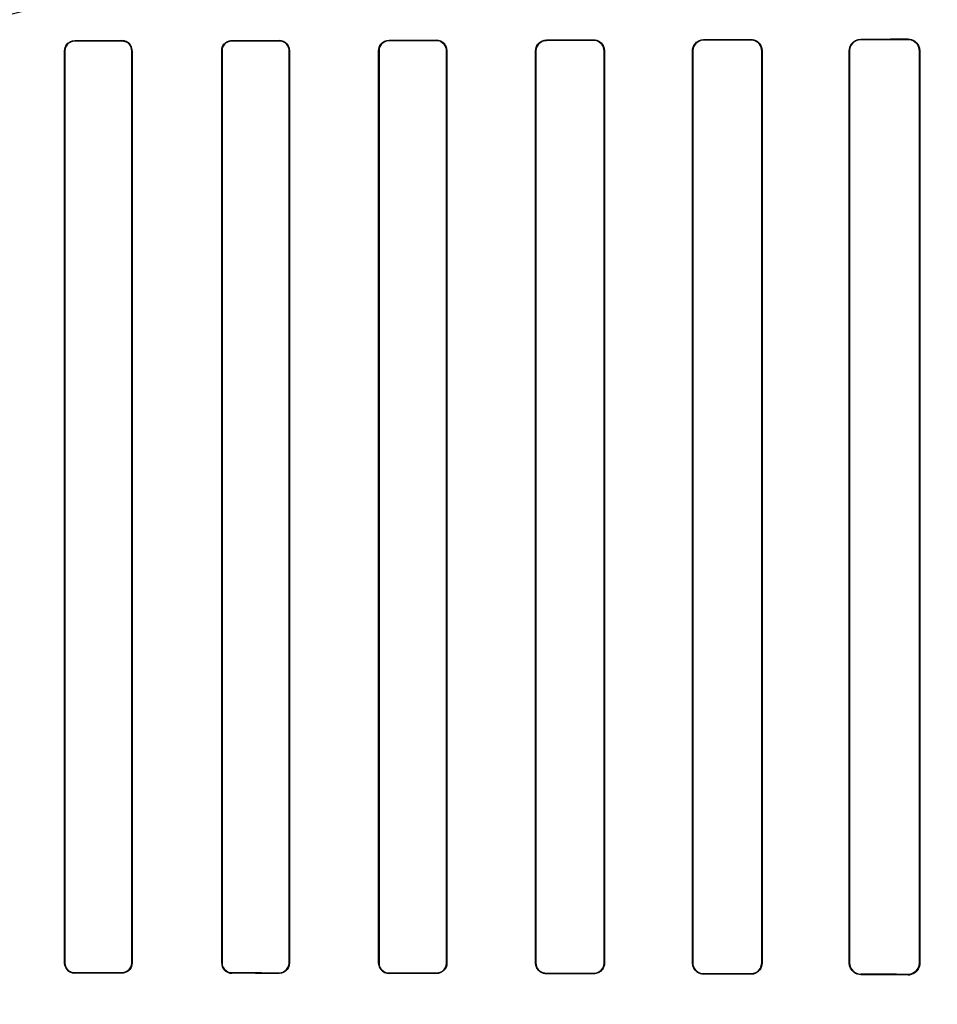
# Model space of a CAD drawing. Header units: millimetres. Extents: x 0 to 297, y 0 to 210.
# Tile 159 of 256: x 56.386 to 56.62, y 158.893 to 159.143. Entities that reach past the tile are written whole.
import ezdxf

# ---------------------------------------------------------------- set-up
doc = ezdxf.new("R2010")
doc.units = ezdxf.units.MM
doc.header["$LTSCALE"] = 16.335
doc.layers.get('0').update_dxf_attribs({"linetype": 'CONTINUOUS'})
for name, color, linetype in [('AXES_REF', 7, 'CONTINUOUS'), ('INTFCLR_1', 7, 'CONTINUOUS'), ('INTFCLR_72935', 7, 'CONTINUOUS')]:
    doc.layers.add(name, color=color, linetype=linetype)

msp = doc.modelspace()

# ---------------------------------------------------------------- linework, layer by layer
at = {"color": 7, "linetype": 'Continuous'}
for radius in [7.75666, 7.756, 7.70633]:
    msp.add_circle((57.5224, 154.5393), radius, dxfattribs=at)
msp.add_arc((57.5224, 154.5393), 7.68, 278.277129, 261.722871, dxfattribs=at)
at = {"layer": 'AXES_REF', "color": 9, "linetype": 'Continuous'}
for radius in [7.07561, 4.74286]:
    msp.add_circle((57.5224, 154.5393), radius, dxfattribs=at)
at = {"layer": 'INTFCLR_1', "color": 9, "linetype": 'Continuous'}
for p, q in [((56.40018, 159.13787), (56.40018, 159.13778)), ((56.41218, 159.13779), (56.41218, 159.13788)), ((56.44018, 159.13791), (56.44018, 159.13782)), ((56.45218, 159.13783), (56.45218, 159.13792)), ((56.48018, 159.13796), (56.48018, 159.13787)), ((56.49218, 159.13789), (56.49218, 159.13798)), ((56.52018, 159.13804), (56.52018, 159.13794)), ((56.53218, 159.13796), (56.53218, 159.13806)), ((56.56018, 159.13813), (56.56018, 159.13803)), ((56.57218, 159.13806), (56.57218, 159.13817)), ((56.60018, 159.13825), (56.60018, 159.13814)), ((56.61218, 159.13818), (56.61218, 159.1383)), ((56.39768, 159.13529), (56.3976, 159.13529)), ((56.41477, 159.13529), (56.41468, 159.13529)), ((56.43765, 159.13529), (56.43756, 159.13529)), ((56.45481, 159.13529), (56.45473, 159.13529)), ((56.47759, 159.13529), (56.4775, 159.13529)), ((56.49488, 159.13529), (56.49478, 159.13529)), ((56.51753, 159.13529), (56.51743, 159.13529)), ((56.53496, 159.13529), (56.53486, 159.13529)), ((56.55744, 159.13529), (56.55734, 159.13529)), ((56.57506, 159.13529), (56.57495, 159.13529)), ((56.59733, 159.13529), (56.59722, 159.13529)), ((56.6152, 159.13529), (56.61508, 159.13529)), ((56.3976, 158.90329), (56.39768, 158.90329)), ((56.41468, 158.90329), (56.41477, 158.90329)), ((56.43756, 158.90329), (56.43765, 158.90329)), ((56.45473, 158.90329), (56.45481, 158.90329)), ((56.4775, 158.90329), (56.47759, 158.90329)), ((56.49478, 158.90329), (56.49488, 158.90329)), ((56.51743, 158.90329), (56.51753, 158.90329)), ((56.53486, 158.90329), (56.53496, 158.90329)), ((56.55734, 158.90329), (56.55744, 158.90329)), ((56.57495, 158.90329), (56.57506, 158.90329)), ((56.59722, 158.90329), (56.59733, 158.90329)), ((56.61508, 158.90329), (56.6152, 158.90329)), ((56.40018, 158.90079), (56.40018, 158.90071)), ((56.41218, 158.9007), (56.41218, 158.90078)), ((56.44018, 158.90075), (56.44018, 158.90067)), ((56.45218, 158.90065), (56.45218, 158.90074)), ((56.48018, 158.9007), (56.48018, 158.90061)), ((56.49218, 158.90059), (56.49218, 158.90068)), ((56.52018, 158.90063), (56.52018, 158.90054)), ((56.53218, 158.90051), (56.53218, 158.90061)), ((56.56018, 158.90055), (56.56018, 158.90044)), ((56.57218, 158.90041), (56.57218, 158.90052)), ((56.60018, 158.90044), (56.60018, 158.90032)), ((56.61218, 158.90028), (56.61218, 158.9004))]:
    msp.add_line(p, q, dxfattribs=at)
at = {"layer": 'INTFCLR_1', "color": 6, "linetype": 'Continuous'}
for p, q in [((56.3976, 158.90329), (56.3976, 159.13529)), ((56.39768, 158.90329), (56.39768, 159.13529)), ((56.41468, 159.13529), (56.41468, 158.90329)), ((56.41477, 159.13529), (56.41477, 158.90329)), ((56.43756, 158.90329), (56.43756, 159.13529)), ((56.43765, 158.90329), (56.43765, 159.13529)), ((56.45473, 159.13529), (56.45473, 158.90329)), ((56.45481, 159.13529), (56.45481, 158.90329)), ((56.4775, 158.90329), (56.4775, 159.13529)), ((56.47759, 158.90329), (56.47759, 159.13529)), ((56.49478, 159.13529), (56.49478, 158.90329)), ((56.49488, 159.13529), (56.49488, 158.90329)), ((56.51743, 158.90329), (56.51743, 159.13529)), ((56.51753, 158.90329), (56.51753, 159.13529)), ((56.53486, 159.13529), (56.53486, 158.90329)), ((56.53496, 159.13529), (56.53496, 158.90329)), ((56.55734, 158.90329), (56.55734, 159.13529)), ((56.55744, 158.90329), (56.55744, 159.13529)), ((56.57495, 159.13529), (56.57495, 158.90329)), ((56.57506, 159.13529), (56.57506, 158.90329)), ((56.59722, 158.90329), (56.59722, 159.13529)), ((56.59733, 158.90329), (56.59733, 159.13529)), ((56.61508, 159.13529), (56.61508, 158.90329)), ((56.6152, 159.13529), (56.6152, 158.90329))]:
    msp.add_line(p, q, dxfattribs=at)
for centre, major_axis, start_param, end_param in [((56.30618, 159.13929), (0.41724, 0), -1.343557, -1.313932), ((56.30618, 159.13929), (0.44124, 0), -1.356116, -1.328192), ((56.30618, 159.13929), (0.41724, 0), -1.243846, -1.213314), ((56.30618, 159.13929), (0.44124, 0), -1.262235, -1.233556), ((56.30618, 159.13929), (0.41724, 0), -1.140627, -1.108745), ((56.30618, 159.13929), (0.44124, 0), -1.165445, -1.135656), ((56.30618, 159.13929), (0.41724, 0), -1.032246, -0.998394), ((56.30618, 159.13929), (0.44124, 0), -1.064439, -1.033062), ((56.30618, 159.13929), (0.41724, 0), -0.9163, -0.879521), ((56.30618, 159.13929), (0.44124, 0), -0.9574, -0.923735), ((56.30618, 159.13929), (0.41724, 0), -0.788898, -0.747504), ((56.30618, 159.13929), (0.44124, 0), -0.841558, -0.804464), ((56.30618, 158.89929), (0.44124, 0), 1.328192, 1.356116), ((56.30618, 158.89929), (0.41724, 0), 1.313932, 1.343557), ((56.30618, 158.89929), (0.44124, 0), 1.233556, 1.262235), ((56.30618, 158.89929), (0.41724, 0), 1.213314, 1.243846), ((56.30618, 158.89929), (0.44124, 0), 1.135656, 1.165445), ((56.30618, 158.89929), (0.41724, 0), 1.108745, 1.140627), ((56.30618, 158.89929), (0.44124, 0), 1.033062, 1.064439), ((56.30618, 158.89929), (0.41724, 0), 0.998394, 1.032246), ((56.30618, 158.89929), (0.44124, 0), 0.923735, 0.9574), ((56.30618, 158.89929), (0.41724, 0), 0.879521, 0.9163), ((56.30618, 158.89929), (0.44124, 0), 0.804464, 0.841558), ((56.30618, 158.89929), (0.41724, 0), 0.747504, 0.788898)]:
    msp.add_ellipse(centre, major_axis=major_axis, ratio=0.003491, start_param=start_param, end_param=end_param, dxfattribs=at)
for points, knots in [([(56.3976, 159.13529), (56.3976, 159.13578), (56.39797, 159.13712), (56.39936, 159.13787), (56.40018, 159.13787)], [0, 0, 0, 0, 0.377867, 1, 1, 1, 1]), ([(56.39768, 159.13529), (56.39768, 159.13586), (56.39814, 159.13717), (56.39948, 159.13778), (56.40018, 159.13778)], [0, 0, 0, 0, 0.450447, 1, 1, 1, 1]), ([(56.41477, 159.13529), (56.41477, 159.13573), (56.41444, 159.13707), (56.41304, 159.13788), (56.41218, 159.13788)], [0, 0, 0, 0, 0.341445, 1, 1, 1, 1]), ([(56.41218, 159.13779), (56.41267, 159.13779), (56.41397, 159.13742), (56.41468, 159.13607), (56.41468, 159.13529)], [0, 0, 0, 0, 0.385962, 1, 1, 1, 1]), ([(56.43756, 159.13529), (56.43756, 159.13587), (56.43802, 159.13725), (56.43943, 159.13791), (56.44018, 159.13791)], [0, 0, 0, 0, 0.439305, 1, 1, 1, 1]), ([(56.43765, 159.13529), (56.43765, 159.13586), (56.43811, 159.13719), (56.43946, 159.13782), (56.44018, 159.13782)], [0, 0, 0, 0, 0.445822, 1, 1, 1, 1]), ([(56.45218, 159.13792), (56.45264, 159.13792), (56.454, 159.13758), (56.45481, 159.13615), (56.45481, 159.13529)], [0, 0, 0, 0, 0.350514, 1, 1, 1, 1]), ([(56.45218, 159.13783), (56.45268, 159.13783), (56.45401, 159.13745), (56.45473, 159.13608), (56.45473, 159.13529)], [0, 0, 0, 0, 0.390278, 1, 1, 1, 1]), ([(56.4775, 159.13529), (56.4775, 159.13588), (56.47797, 159.13728), (56.4794, 159.13796), (56.48018, 159.13796)], [0, 0, 0, 0, 0.432833, 1, 1, 1, 1]), ([(56.47759, 159.13529), (56.47759, 159.13586), (56.47805, 159.13721), (56.47943, 159.13787), (56.48018, 159.13787)], [0, 0, 0, 0, 0.434515, 1, 1, 1, 1]), ([(56.49218, 159.13798), (56.49266, 159.13798), (56.49406, 159.13763), (56.49488, 159.13617), (56.49488, 159.13529)], [0, 0, 0, 0, 0.356863, 1, 1, 1, 1]), ([(56.49218, 159.13789), (56.4927, 159.13789), (56.49406, 159.13749), (56.49478, 159.13609), (56.49478, 159.13529)], [0, 0, 0, 0, 0.396507, 1, 1, 1, 1]), ([(56.51743, 159.13529), (56.51743, 159.13588), (56.5179, 159.13732), (56.51937, 159.13804), (56.52018, 159.13804)], [0, 0, 0, 0, 0.424165, 1, 1, 1, 1]), ([(56.51753, 159.13529), (56.51753, 159.13586), (56.51798, 159.13725), (56.5194, 159.13794), (56.52018, 159.13794)], [0, 0, 0, 0, 0.426866, 1, 1, 1, 1]), ([(56.53218, 159.13806), (56.53269, 159.13806), (56.53413, 159.13768), (56.53496, 159.13618), (56.53496, 159.13529)], [0, 0, 0, 0, 0.365847, 1, 1, 1, 1]), ([(56.53218, 159.13796), (56.53267, 159.13797), (56.53405, 159.1376), (56.53486, 159.13615), (56.53486, 159.13529)], [0, 0, 0, 0, 0.362578, 1, 1, 1, 1]), ([(56.55734, 159.13529), (56.55734, 159.13588), (56.5578, 159.13737), (56.55933, 159.13813), (56.56018, 159.13813)], [0, 0, 0, 0, 0.412853, 1, 1, 1, 1]), ([(56.55744, 159.13529), (56.55744, 159.13587), (56.55789, 159.1373), (56.55936, 159.13803), (56.56018, 159.13803)], [0, 0, 0, 0, 0.417005, 1, 1, 1, 1]), ([(56.57218, 159.13817), (56.57273, 159.13817), (56.57423, 159.13775), (56.57506, 159.1362), (56.57506, 159.13529)], [0, 0, 0, 0, 0.379369, 1, 1, 1, 1]), ([(56.57218, 159.13806), (56.5727, 159.13806), (56.57414, 159.13767), (56.57495, 159.13617), (56.57495, 159.13529)], [0, 0, 0, 0, 0.373842, 1, 1, 1, 1]), ([(56.59722, 159.13529), (56.59722, 159.13588), (56.59767, 159.13742), (56.59926, 159.13825), (56.60018, 159.13825)], [0, 0, 0, 0, 0.39343, 1, 1, 1, 1]), ([(56.59733, 159.13529), (56.59733, 159.13587), (56.59778, 159.13735), (56.59931, 159.13814), (56.60018, 159.13814)], [0, 0, 0, 0, 0.402383, 1, 1, 1, 1]), ([(56.61218, 159.1383), (56.61279, 159.1383), (56.61437, 159.13783), (56.6152, 159.13621), (56.6152, 159.13529)], [0, 0, 0, 0, 0.401573, 1, 1, 1, 1]), ([(56.61218, 159.13818), (56.61276, 159.13818), (56.61426, 159.13774), (56.61508, 159.13618), (56.61508, 159.13529)], [0, 0, 0, 0, 0.393822, 1, 1, 1, 1]), ([(56.3976, 158.90329), (56.3976, 158.90284), (56.39792, 158.90151), (56.39932, 158.90071), (56.40018, 158.90071)], [0, 0, 0, 0, 0.342754, 1, 1, 1, 1]), ([(56.40018, 158.90079), (56.39969, 158.90079), (56.39839, 158.90116), (56.39768, 158.90251), (56.39768, 158.90329)], [0, 0, 0, 0, 0.384781, 1, 1, 1, 1]), ([(56.41477, 158.90329), (56.41477, 158.9027), (56.4143, 158.90134), (56.41291, 158.9007), (56.41218, 158.9007)], [0, 0, 0, 0, 0.442115, 1, 1, 1, 1]), ([(56.41468, 158.90329), (56.41468, 158.90271), (56.41422, 158.90139), (56.41288, 158.90078), (56.41218, 158.90078)], [0, 0, 0, 0, 0.449607, 1, 1, 1, 1]), ([(56.44018, 158.90075), (56.43968, 158.90076), (56.43836, 158.90114), (56.43765, 158.9025), (56.43765, 158.90329)], [0, 0, 0, 0, 0.388492, 1, 1, 1, 1]), ([(56.45473, 158.90329), (56.45473, 158.90272), (56.45427, 158.90138), (56.45291, 158.90074), (56.45218, 158.90074)], [0, 0, 0, 0, 0.438001, 1, 1, 1, 1]), ([(56.45481, 158.90329), (56.45481, 158.9027), (56.45435, 158.90131), (56.45293, 158.90065), (56.45218, 158.90065)], [0, 0, 0, 0, 0.436747, 1, 1, 1, 1]), ([(56.48018, 158.90061), (56.4797, 158.90061), (56.47832, 158.90097), (56.4775, 158.90241), (56.4775, 158.90329)], [0, 0, 0, 0, 0.354298, 1, 1, 1, 1]), ([(56.48018, 158.9007), (56.47966, 158.9007), (56.47832, 158.9011), (56.47759, 158.90249), (56.47759, 158.90329)], [0, 0, 0, 0, 0.393955, 1, 1, 1, 1]), ([(56.49478, 158.90329), (56.49478, 158.90271), (56.49433, 158.90135), (56.49293, 158.90068), (56.49218, 158.90068)], [0, 0, 0, 0, 0.431437, 1, 1, 1, 1]), ([(56.49488, 158.90329), (56.49488, 158.9027), (56.49441, 158.90128), (56.49296, 158.90059), (56.49218, 158.90059)], [0, 0, 0, 0, 0.429292, 1, 1, 1, 1]), ([(56.52018, 158.90054), (56.51967, 158.90054), (56.51825, 158.90092), (56.51743, 158.9024), (56.51743, 158.90329)], [0, 0, 0, 0, 0.361997, 1, 1, 1, 1]), ([(56.52018, 158.90063), (56.51963, 158.90064), (56.51825, 158.90105), (56.51753, 158.90248), (56.51753, 158.90329)], [0, 0, 0, 0, 0.401643, 1, 1, 1, 1]), ([(56.53486, 158.90329), (56.53486, 158.90271), (56.5344, 158.90131), (56.53296, 158.90061), (56.53218, 158.90061)], [0, 0, 0, 0, 0.422805, 1, 1, 1, 1]), ([(56.53496, 158.90329), (56.53496, 158.90269), (56.53449, 158.90124), (56.533, 158.90051), (56.53218, 158.90051)], [0, 0, 0, 0, 0.419413, 1, 1, 1, 1]), ([(56.56018, 158.90044), (56.55964, 158.90044), (56.55817, 158.90085), (56.55734, 158.90238), (56.55734, 158.90329)], [0, 0, 0, 0, 0.373743, 1, 1, 1, 1]), ([(56.56018, 158.90055), (56.55966, 158.90055), (56.55825, 158.90093), (56.55744, 158.90241), (56.55744, 158.90329)], [0, 0, 0, 0, 0.369218, 1, 1, 1, 1]), ([(56.57495, 158.90329), (56.57495, 158.90271), (56.5745, 158.90126), (56.57301, 158.90051), (56.57218, 158.90052)], [0, 0, 0, 0, 0.4116, 1, 1, 1, 1]), ([(56.57506, 158.90329), (56.57506, 158.90269), (56.5746, 158.90119), (56.57305, 158.90041), (56.57218, 158.90041)], [0, 0, 0, 0, 0.405294, 1, 1, 1, 1]), ([(56.60018, 158.90032), (56.59958, 158.90032), (56.59804, 158.90078), (56.59722, 158.90238), (56.59722, 158.90329)], [0, 0, 0, 0, 0.394587, 1, 1, 1, 1]), ([(56.61508, 158.90329), (56.61508, 158.90271), (56.61463, 158.9012), (56.61307, 158.90039), (56.61218, 158.9004)], [0, 0, 0, 0, 0.392607, 1, 1, 1, 1])]:
    msp.add_open_spline(points, degree=3, knots=knots, dxfattribs=at)
at = {"layer": 'INTFCLR_72935', "color": 9, "linetype": 'Continuous'}
for p, q in [((56.40018, 159.13778), (56.40018, 159.13787)), ((56.41218, 159.13788), (56.41218, 159.13779)), ((56.44018, 159.13782), (56.44018, 159.13791)), ((56.45218, 159.13792), (56.45218, 159.13783)), ((56.48018, 159.13787), (56.48018, 159.13796)), ((56.49218, 159.13798), (56.49218, 159.13789)), ((56.52018, 159.13794), (56.52018, 159.13804)), ((56.53218, 159.13806), (56.53218, 159.13796)), ((56.56018, 159.13803), (56.56018, 159.13813)), ((56.57218, 159.13817), (56.57218, 159.13806)), ((56.60018, 159.13814), (56.60018, 159.13825)), ((56.61218, 159.1383), (56.61218, 159.13818)), ((56.3976, 159.13529), (56.39768, 159.13529)), ((56.41468, 159.13529), (56.41477, 159.13529)), ((56.43756, 159.13529), (56.43765, 159.13529)), ((56.45473, 159.13529), (56.45481, 159.13529)), ((56.4775, 159.13529), (56.47759, 159.13529)), ((56.49478, 159.13529), (56.49488, 159.13529)), ((56.51743, 159.13529), (56.51753, 159.13529)), ((56.53486, 159.13529), (56.53496, 159.13529)), ((56.55734, 159.13529), (56.55744, 159.13529)), ((56.57495, 159.13529), (56.57506, 159.13529)), ((56.59722, 159.13529), (56.59733, 159.13529)), ((56.61508, 159.13529), (56.6152, 159.13529)), ((56.39768, 158.90329), (56.3976, 158.90329)), ((56.41477, 158.90329), (56.41468, 158.90329)), ((56.43765, 158.90329), (56.43756, 158.90329)), ((56.45481, 158.90329), (56.45473, 158.90329)), ((56.47759, 158.90329), (56.4775, 158.90329)), ((56.49488, 158.90329), (56.49478, 158.90329)), ((56.51753, 158.90329), (56.51743, 158.90329)), ((56.53496, 158.90329), (56.53486, 158.90329)), ((56.55744, 158.90329), (56.55734, 158.90329)), ((56.57506, 158.90329), (56.57495, 158.90329)), ((56.59733, 158.90329), (56.59722, 158.90329)), ((56.6152, 158.90329), (56.61508, 158.90329)), ((56.40018, 158.90071), (56.40018, 158.90079)), ((56.41218, 158.90078), (56.41218, 158.9007)), ((56.44018, 158.90067), (56.44018, 158.90075)), ((56.45218, 158.90074), (56.45218, 158.90065)), ((56.48018, 158.90061), (56.48018, 158.9007)), ((56.49218, 158.90068), (56.49218, 158.90059)), ((56.52018, 158.90054), (56.52018, 158.90063)), ((56.53218, 158.90061), (56.53218, 158.90051)), ((56.56018, 158.90044), (56.56018, 158.90055)), ((56.57218, 158.90052), (56.57218, 158.90041)), ((56.60018, 158.90032), (56.60018, 158.90044)), ((56.61218, 158.9004), (56.61218, 158.90028))]:
    msp.add_line(p, q, dxfattribs=at)
at = {"layer": 'INTFCLR_72935', "color": 6, "linetype": 'Continuous'}
for p, q in [((56.3976, 159.13529), (56.3976, 158.90329)), ((56.39768, 159.13529), (56.39768, 158.90329)), ((56.41468, 158.90329), (56.41468, 159.13529)), ((56.41477, 158.90329), (56.41477, 159.13529)), ((56.43756, 159.13529), (56.43756, 158.90329)), ((56.43765, 159.13529), (56.43765, 158.90329)), ((56.45473, 158.90329), (56.45473, 159.13529)), ((56.45481, 158.90329), (56.45481, 159.13529)), ((56.4775, 159.13529), (56.4775, 158.90329)), ((56.47759, 159.13529), (56.47759, 158.90329)), ((56.49478, 158.90329), (56.49478, 159.13529)), ((56.49488, 158.90329), (56.49488, 159.13529)), ((56.51743, 159.13529), (56.51743, 158.90329)), ((56.51753, 159.13529), (56.51753, 158.90329)), ((56.53486, 158.90329), (56.53486, 159.13529)), ((56.53496, 158.90329), (56.53496, 159.13529)), ((56.55734, 159.13529), (56.55734, 158.90329)), ((56.55744, 159.13529), (56.55744, 158.90329)), ((56.57495, 158.90329), (56.57495, 159.13529)), ((56.57506, 158.90329), (56.57506, 159.13529)), ((56.59722, 159.13529), (56.59722, 158.90329)), ((56.59733, 159.13529), (56.59733, 158.90329)), ((56.61508, 158.90329), (56.61508, 159.13529)), ((56.6152, 158.90329), (56.6152, 159.13529))]:
    msp.add_line(p, q, dxfattribs=at)
at = {"layer": 'INTFCLR_72935', "color": 7, "linetype": 'Continuous'}
msp.add_lwpolyline([(56.61317, 158.90044), (56.61307, 158.90041), (56.61296, 158.90038), (56.61286, 158.90035), (56.61275, 158.90033), (56.61264, 158.90031), (56.61253, 158.9003), (56.61241, 158.90029), (56.61229, 158.90028), (56.61218, 158.90028)], dxfattribs=at)
at = {"layer": 'INTFCLR_72935', "color": 6, "linetype": 'Continuous'}
for centre, major_axis, start_param, end_param in [((56.30618, 159.13929), (0.41724, 0), -1.343557, -1.313932), ((56.30618, 159.13929), (0.44124, 0), -1.356116, -1.328192), ((56.30618, 159.13929), (0.41724, 0), -1.243846, -1.213314), ((56.30618, 159.13929), (0.44124, 0), -1.262235, -1.233556), ((56.30618, 159.13929), (0.41724, 0), -1.140627, -1.108745), ((56.30618, 159.13929), (0.44124, 0), -1.165445, -1.135656), ((56.30618, 159.13929), (0.41724, 0), -1.032246, -0.998394), ((56.30618, 159.13929), (0.44124, 0), -1.064439, -1.033062), ((56.30618, 159.13929), (0.41724, 0), -0.9163, -0.879521), ((56.30618, 159.13929), (0.44124, 0), -0.9574, -0.923735), ((56.30618, 159.13929), (0.41724, 0), -0.788898, -0.747504), ((56.30618, 159.13929), (0.44124, 0), -0.841558, -0.804464), ((56.30618, 158.89929), (0.44124, 0), 1.328192, 1.356116), ((56.30618, 158.89929), (0.41724, 0), 1.313932, 1.343557), ((56.30618, 158.89929), (0.44124, 0), 1.233556, 1.262235), ((56.30618, 158.89929), (0.41724, 0), 1.213314, 1.243846), ((56.30618, 158.89929), (0.44124, 0), 1.135656, 1.165445), ((56.30618, 158.89929), (0.41724, 0), 1.108745, 1.140627), ((56.30618, 158.89929), (0.44124, 0), 1.033062, 1.064439), ((56.30618, 158.89929), (0.41724, 0), 0.998394, 1.032246), ((56.30618, 158.89929), (0.44124, 0), 0.923735, 0.9574), ((56.30618, 158.89929), (0.41724, 0), 0.879521, 0.9163), ((56.30618, 158.89929), (0.44124, 0), 0.804464, 0.841558), ((56.30618, 158.89929), (0.41724, 0), 0.747504, 0.788898)]:
    msp.add_ellipse(centre, major_axis=major_axis, ratio=0.003491, start_param=start_param, end_param=end_param, dxfattribs=at)
for points, knots in [([(56.3976, 159.13529), (56.3976, 159.13588), (56.39807, 159.13724), (56.39945, 159.13787), (56.40018, 159.13787)], [0, 0, 0, 0, 0.449916, 1, 1, 1, 1]), ([(56.40018, 159.13778), (56.39968, 159.13778), (56.39839, 159.13741), (56.39768, 159.13606), (56.39768, 159.13529)], [0, 0, 0, 0, 0.38908, 1, 1, 1, 1]), ([(56.41477, 159.13529), (56.41477, 159.13587), (56.4143, 159.13723), (56.41291, 159.13788), (56.41218, 159.13788)], [0, 0, 0, 0, 0.442115, 1, 1, 1, 1]), ([(56.41468, 159.13529), (56.41468, 159.13586), (56.41422, 159.13718), (56.41288, 159.13779), (56.41218, 159.13779)], [0, 0, 0, 0, 0.449607, 1, 1, 1, 1]), ([(56.43756, 159.13529), (56.43756, 159.13588), (56.43803, 159.13726), (56.43943, 159.13791), (56.44018, 159.13791)], [0, 0, 0, 0, 0.444674, 1, 1, 1, 1]), ([(56.44018, 159.13782), (56.43967, 159.13782), (56.43835, 159.13743), (56.43765, 159.13607), (56.43765, 159.13529)], [0, 0, 0, 0, 0.393494, 1, 1, 1, 1]), ([(56.45481, 159.13529), (56.45481, 159.13587), (56.45435, 159.13726), (56.45293, 159.13792), (56.45218, 159.13792)], [0, 0, 0, 0, 0.436747, 1, 1, 1, 1]), ([(56.45473, 159.13529), (56.45473, 159.13586), (56.45427, 159.1372), (56.4529, 159.13783), (56.45218, 159.13783)], [0, 0, 0, 0, 0.443691, 1, 1, 1, 1]), ([(56.4775, 159.13529), (56.4775, 159.13588), (56.47797, 159.13729), (56.47941, 159.13796), (56.48018, 159.13796)], [0, 0, 0, 0, 0.43647, 1, 1, 1, 1]), ([(56.48018, 159.13787), (56.47965, 159.13787), (56.4783, 159.13746), (56.47759, 159.13607), (56.47759, 159.13529)], [0, 0, 0, 0, 0.400765, 1, 1, 1, 1]), ([(56.49488, 159.13529), (56.49488, 159.13588), (56.49441, 159.13729), (56.49296, 159.13798), (56.49218, 159.13798)], [0, 0, 0, 0, 0.429292, 1, 1, 1, 1]), ([(56.49478, 159.13529), (56.49478, 159.13587), (56.49432, 159.13724), (56.49292, 159.13789), (56.49218, 159.13789)], [0, 0, 0, 0, 0.436653, 1, 1, 1, 1]), ([(56.51743, 159.13529), (56.51743, 159.13588), (56.5179, 159.13732), (56.51937, 159.13804), (56.52018, 159.13804)], [0, 0, 0, 0, 0.425926, 1, 1, 1, 1]), ([(56.52018, 159.13794), (56.51962, 159.13794), (56.51824, 159.13751), (56.51753, 159.13608), (56.51753, 159.13529)], [0, 0, 0, 0, 0.409084, 1, 1, 1, 1]), ([(56.53218, 159.13806), (56.53271, 159.13806), (56.53415, 159.13767), (56.53496, 159.13617), (56.53496, 159.13529)], [0, 0, 0, 0, 0.376214, 1, 1, 1, 1]), ([(56.53486, 159.13529), (56.53486, 159.13587), (56.5344, 159.13728), (56.53296, 159.13797), (56.53218, 159.13796)], [0, 0, 0, 0, 0.426616, 1, 1, 1, 1]), ([(56.55734, 159.13529), (56.55734, 159.13588), (56.5578, 159.13737), (56.55933, 159.13813), (56.56018, 159.13813)], [0, 0, 0, 0, 0.411614, 1, 1, 1, 1]), ([(56.56018, 159.13803), (56.55965, 159.13803), (56.55823, 159.13763), (56.55744, 159.13615), (56.55744, 159.13529)], [0, 0, 0, 0, 0.378712, 1, 1, 1, 1]), ([(56.57218, 159.13817), (56.57274, 159.13817), (56.57424, 159.13774), (56.57506, 159.13618), (56.57506, 159.13529)], [0, 0, 0, 0, 0.387521, 1, 1, 1, 1]), ([(56.57495, 159.13529), (56.57495, 159.13587), (56.5745, 159.13732), (56.57301, 159.13806), (56.57218, 159.13806)], [0, 0, 0, 0, 0.411738, 1, 1, 1, 1]), ([(56.59722, 159.13529), (56.59722, 159.13588), (56.59767, 159.13742), (56.59926, 159.13825), (56.60018, 159.13825)], [0, 0, 0, 0, 0.391624, 1, 1, 1, 1]), ([(56.60018, 159.13814), (56.59961, 159.13814), (56.59813, 159.1377), (56.59733, 159.13617), (56.59733, 159.13529)], [0, 0, 0, 0, 0.393004, 1, 1, 1, 1]), ([(56.61508, 159.13529), (56.61508, 159.13586), (56.61463, 159.13737), (56.61307, 159.13818), (56.61218, 159.13818)], [0, 0, 0, 0, 0.392511, 1, 1, 1, 1]), ([(56.40018, 158.90071), (56.39967, 158.90071), (56.39832, 158.9011), (56.3976, 158.90249), (56.3976, 158.90329)], [0, 0, 0, 0, 0.389513, 1, 1, 1, 1]), ([(56.39768, 158.90329), (56.39768, 158.90271), (56.39814, 158.9014), (56.39948, 158.90079), (56.40018, 158.90079)], [0, 0, 0, 0, 0.450447, 1, 1, 1, 1]), ([(56.41218, 158.90078), (56.41268, 158.90078), (56.41398, 158.90116), (56.41468, 158.90251), (56.41468, 158.90329)], [0, 0, 0, 0, 0.393269, 1, 1, 1, 1]), ([(56.41477, 158.90329), (56.41477, 158.90269), (56.41429, 158.90133), (56.4129, 158.9007), (56.41218, 158.9007)], [0, 0, 0, 0, 0.448932, 1, 1, 1, 1]), ([(56.43756, 158.90329), (56.43756, 158.9027), (56.43802, 158.90132), (56.43943, 158.90067), (56.44018, 158.90067)], [0, 0, 0, 0, 0.439305, 1, 1, 1, 1]), ([(56.43765, 158.90329), (56.43765, 158.90271), (56.43811, 158.90138), (56.43946, 158.90076), (56.44018, 158.90075)], [0, 0, 0, 0, 0.445822, 1, 1, 1, 1]), ([(56.45218, 158.90074), (56.45269, 158.90074), (56.45402, 158.90113), (56.45473, 158.90251), (56.45473, 158.90329)], [0, 0, 0, 0, 0.397667, 1, 1, 1, 1]), ([(56.45481, 158.90329), (56.45481, 158.90269), (56.45434, 158.9013), (56.45292, 158.90065), (56.45218, 158.90065)], [0, 0, 0, 0, 0.443145, 1, 1, 1, 1]), ([(56.4775, 158.90329), (56.4775, 158.9027), (56.47797, 158.90129), (56.4794, 158.90061), (56.48018, 158.90061)], [0, 0, 0, 0, 0.432834, 1, 1, 1, 1]), ([(56.47759, 158.90329), (56.47759, 158.90271), (56.47805, 158.90135), (56.47944, 158.9007), (56.48018, 158.9007)], [0, 0, 0, 0, 0.438506, 1, 1, 1, 1]), ([(56.49218, 158.90068), (56.49271, 158.90068), (56.49407, 158.90109), (56.49478, 158.9025), (56.49478, 158.90329)], [0, 0, 0, 0, 0.404563, 1, 1, 1, 1]), ([(56.49488, 158.90329), (56.49488, 158.90269), (56.4944, 158.90127), (56.49295, 158.90059), (56.49218, 158.90059)], [0, 0, 0, 0, 0.434167, 1, 1, 1, 1]), ([(56.52018, 158.90054), (56.51966, 158.90054), (56.51824, 158.90093), (56.51743, 158.90241), (56.51743, 158.90329)], [0, 0, 0, 0, 0.370654, 1, 1, 1, 1]), ([(56.51753, 158.90329), (56.51753, 158.90271), (56.51798, 158.90132), (56.51941, 158.90064), (56.52018, 158.90063)], [0, 0, 0, 0, 0.429389, 1, 1, 1, 1]), ([(56.53218, 158.90061), (56.53267, 158.90061), (56.53405, 158.90097), (56.53486, 158.90242), (56.53486, 158.90329)], [0, 0, 0, 0, 0.362578, 1, 1, 1, 1]), ([(56.53496, 158.90329), (56.53496, 158.90269), (56.53449, 158.90123), (56.53299, 158.90051), (56.53218, 158.90051)], [0, 0, 0, 0, 0.422388, 1, 1, 1, 1]), ([(56.56018, 158.90044), (56.55962, 158.90044), (56.55815, 158.90087), (56.55734, 158.9024), (56.55734, 158.90329)], [0, 0, 0, 0, 0.383062, 1, 1, 1, 1]), ([(56.55744, 158.90329), (56.55744, 158.90271), (56.55789, 158.90127), (56.55936, 158.90055), (56.56018, 158.90055)], [0, 0, 0, 0, 0.417183, 1, 1, 1, 1]), ([(56.57218, 158.90052), (56.57272, 158.90051), (56.57416, 158.90092), (56.57495, 158.90242), (56.57495, 158.90329)], [0, 0, 0, 0, 0.383513, 1, 1, 1, 1]), ([(56.57506, 158.90329), (56.57506, 158.90269), (56.5746, 158.90119), (56.57305, 158.90041), (56.57218, 158.90041)], [0, 0, 0, 0, 0.404898, 1, 1, 1, 1]), ([(56.60018, 158.90032), (56.59957, 158.90032), (56.59803, 158.90079), (56.59722, 158.90238), (56.59722, 158.90329)], [0, 0, 0, 0, 0.400719, 1, 1, 1, 1]), ([(56.59733, 158.90329), (56.59733, 158.90271), (56.59778, 158.90122), (56.59931, 158.90044), (56.60018, 158.90044)], [0, 0, 0, 0, 0.400302, 1, 1, 1, 1]), ([(56.61218, 158.9004), (56.61276, 158.90039), (56.61427, 158.90084), (56.61508, 158.9024), (56.61508, 158.90329)], [0, 0, 0, 0, 0.398583, 1, 1, 1, 1])]:
    msp.add_open_spline(points, degree=3, knots=knots, dxfattribs=at)
at = {"layer": 'INTFCLR_72935', "color": 7, "linetype": 'Continuous'}
for points, knots in [([(56.61218, 158.90028), (56.61279, 158.90028), (56.61436, 158.90074), (56.6152, 158.90237), (56.6152, 158.90329)], [0, 0, 0, 0, 0.401573, 1, 1, 1, 1]), ([(56.6152, 158.90329), (56.6152, 158.90275), (56.61486, 158.9015), (56.61382, 158.90067), (56.61317, 158.90044)], [0, 0, 0, 0, 0.442089, 1, 1, 1, 1])]:
    msp.add_open_spline(points, degree=3, knots=knots, dxfattribs=at)

doc.saveas('drawing.dxf')
